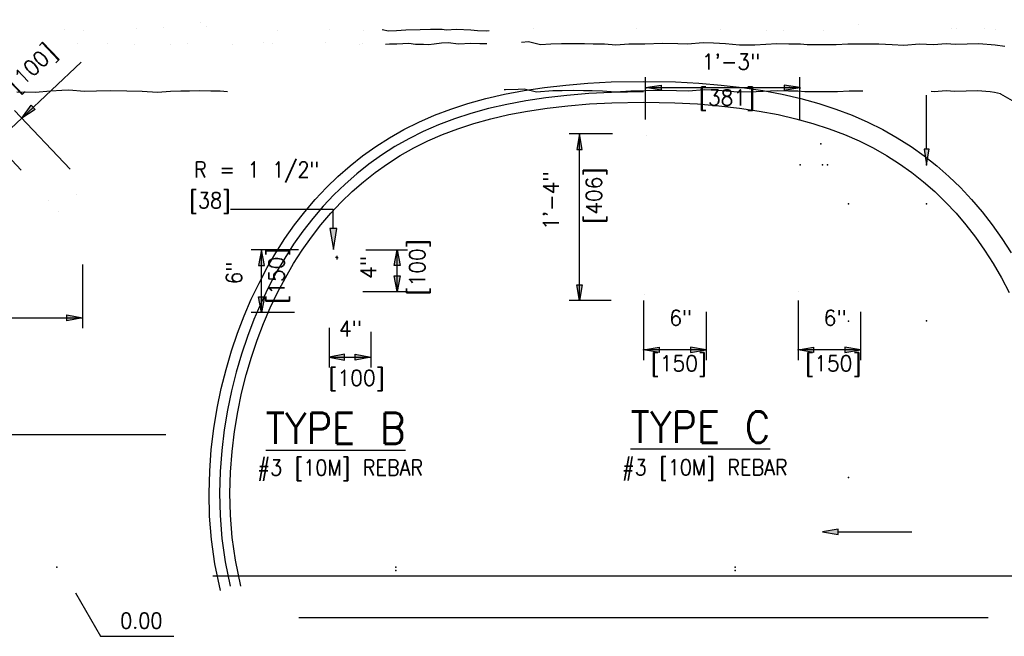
# Model space of a CAD drawing. Extents: x -23 to 2859, y -15 to 3983.
# Tile 45 of 50: x 238 to 317, y 162 to 211. Entities that reach past the tile are written whole.
import ezdxf
from ezdxf.enums import TextEntityAlignment as Align

# ---------------------------------------------------------------- set-up
doc = ezdxf.new("R2010")
doc.units = 0
doc.header["$LTSCALE"] = 25.4
doc.header["$MEASUREMENT"] = 0
doc.linetypes.add('HIDDEN2', pattern=[0.1875, 0.125, -0.0625])
for name, color, linetype in [('BDR-TEXT', 1, 'CONTINUOUS'), ('COL_NUM', 7, 'CONTINUOUS'), ('FORM', 1, 'CONTINUOUS'), ('LABELS', 7, 'CONTINUOUS'), ('POINTS', 1, 'CONTINUOUS'), ('RS_LABELS', 7, 'CONTINUOUS'), ('TRASH', 1, 'CONTINUOUS')]:
    doc.layers.add(name, color=color, linetype=linetype)
doc.styles.add('TXT_SHX', font='txt.shx')

# ---------------------------------------------------------------- blocks, each defined once
blk = doc.blocks.new('SO3_B0')
at = {"layer": 'POINTS', "linetype": 'CONTINUOUS'}
blk.add_hatch(color=7, dxfattribs=at).paths.add_polyline_path([(116.301, 26.288), (115.634, 26.279), (115.993, 24.284)])
at = {"layer": 'RS_LABELS', "linetype": 'CONTINUOUS'}
for points in [[(147.406, 40.052), (147.406, 39.552), (145.906, 39.802)], [(159.223, 40.052), (159.223, 39.552), (160.723, 39.802)], [(86.096, 36.88), (86.993, 38.116), (87.379, 37.707)], [(139.341, 33.877), (139.841, 33.877), (139.591, 35.377)], [(109.078, 24.241), (108.797, 22.741), (109.359, 22.741)], [(122.095, 24.241), (122.376, 22.741), (121.814, 22.741)], [(122.095, 20.241), (121.814, 21.741), (122.376, 21.741)], [(139.341, 20.877), (139.841, 20.877), (139.591, 19.377)], [(109.078, 18.241), (108.797, 19.741), (109.359, 19.741)], [(91.924, 17.708), (90.424, 17.427), (90.424, 17.989)], [(115.56, 13.94), (117.06, 13.658), (117.06, 14.221)], [(119.56, 13.94), (118.06, 13.658), (118.06, 14.221)], [(147.223, 14.89), (147.223, 14.39), (145.723, 14.64)], [(150.223, 14.89), (150.223, 14.39), (151.723, 14.64)], [(162.041, 14.89), (162.041, 14.39), (160.541, 14.64)], [(165.041, 14.89), (165.041, 14.39), (166.541, 14.64)]]:
    blk.add_hatch(color=7, dxfattribs=at).paths.add_polyline_path(points)
at = {"layer": 'COL_NUM', "color": 7, "linetype": 'CONTINUOUS', "const_width": 0.00035}
for points in [[(151.723, 19.377), (146.723, 19.377, -0.414214), (145.723, 20.377), (145.723, 34.627, -0.414214), (146.473, 35.377), (159.791, 35.377, -0.414214), (160.541, 34.627), (160.541, 20.377, 0.414214), (161.541, 19.377), (166.723, 19.377)], [(88.256, 28.593), (90.607, 30.818, -0.406139), (91.653, 30.803), (91.617, 30.861, -0.425689), (91.596, 29.78), (89.216, 27.579)], [(119.56, 18.418), (115.935, 18.418, -0.414214), (115.56, 18.793), (115.56, 23.491, -0.414214), (116.31, 24.241, -0.414214), (117.06, 23.491), (117.06, 20.241)]]:
    blk.add_lwpolyline(points, format="xyb", dxfattribs=at)
blk.add_lwpolyline([(64.174, 26.15), (64.174, 30.15, -0.414214), (65.174, 31.15), (90.924, 31.15, -0.414214), (91.924, 30.15), (91.924, 26.15, -0.414214), (90.924, 25.15), (65.174, 25.15, -0.414214)], format="xyb", close=True, dxfattribs=at)
at = {"layer": 'LABELS', "color": 253, "linetype": 'CONTINUOUS'}
for p, q in [((116.31, 23.67), (116.31, 23.491)), ((116.31, 23.491), (116.176, 23.491)), ((116.31, 23.491), (116.31, 23.312)), ((116.31, 23.491), (116.31, 23.312)), ((116.31, 23.491), (116.31, 23.312)), ((116.31, 23.491), (116.445, 23.491))]:
    blk.add_line(p, q, dxfattribs=at)
at = {"layer": 'POINTS', "color": 253, "linetype": 'CONTINUOUS'}
blk.add_line((106.114, 28.144), (115.944, 28.144), dxfattribs=at)
at = {"layer": 'POINTS', "color": 7, "linetype": 'CONTINUOUS'}
blk.add_line((115.968, 26.284), (115.944, 28.144), dxfattribs=at)
blk.add_lwpolyline([(116.301, 26.288), (115.634, 26.279), (115.993, 24.284)], close=True, dxfattribs=at)
at = {"layer": 'RS_LABELS', "color": 7, "linetype": 'CONTINUOUS'}
for p, q in [((86.096, 36.88), (91.774, 42.252)), ((145.906, 36.756), (145.906, 40.802)), ((160.723, 36.756), (160.723, 40.802)), ((145.906, 39.802), (160.723, 39.802)), ((84.491, 35.361), (86.096, 36.88)), ((90.735, 31.978), (85.409, 37.607)), ((86.048, 31.871), (82.883, 35.217)), ((142.76, 35.377), (138.591, 35.377)), ((139.591, 19.377), (139.591, 35.377)), ((112.64, 24.241), (108.078, 24.241)), ((109.078, 18.241), (109.078, 24.241)), ((119.092, 24.241), (123.095, 24.241)), ((122.095, 20.241), (122.095, 24.241)), ((91.924, 22.847), (91.924, 16.708)), ((118.796, 20.241), (123.095, 20.241)), ((142.61, 19.377), (138.591, 19.377)), ((145.723, 19.365), (145.723, 13.64)), ((160.541, 19.365), (160.541, 13.64)), ((112.265, 18.241), (108.078, 18.241)), ((151.723, 18.292), (151.723, 13.64)), ((166.541, 18.292), (166.541, 13.64)), ((64.174, 17.708), (91.924, 17.708)), ((115.56, 16.758), (115.56, 12.94)), ((119.56, 16.383), (119.56, 12.94)), ((151.723, 14.64), (145.723, 14.64)), ((166.541, 14.64), (160.541, 14.64)), ((115.56, 13.94), (119.56, 13.94))]:
    blk.add_line(p, q, dxfattribs=at)
for points in [[(147.406, 40.052), (147.406, 39.552), (145.906, 39.802)], [(159.223, 40.052), (159.223, 39.552), (160.723, 39.802)], [(86.096, 36.88), (86.993, 38.116), (87.379, 37.707)], [(139.341, 33.877), (139.841, 33.877), (139.591, 35.377)], [(109.078, 24.241), (108.797, 22.741), (109.359, 22.741)], [(122.095, 24.241), (122.376, 22.741), (121.814, 22.741)], [(122.095, 20.241), (121.814, 21.741), (122.376, 21.741)], [(139.341, 20.877), (139.841, 20.877), (139.591, 19.377)], [(109.078, 18.241), (108.797, 19.741), (109.359, 19.741)], [(91.924, 17.708), (90.424, 17.427), (90.424, 17.989)], [(115.56, 13.94), (117.06, 13.658), (117.06, 14.221)], [(119.56, 13.94), (118.06, 13.658), (118.06, 14.221)], [(147.223, 14.89), (147.223, 14.39), (145.723, 14.64)], [(150.223, 14.89), (150.223, 14.39), (151.723, 14.64)], [(162.041, 14.89), (162.041, 14.39), (160.541, 14.64)], [(165.041, 14.89), (165.041, 14.39), (166.541, 14.64)]]:
    blk.add_lwpolyline(points, close=True, dxfattribs=at)
at = {"layer": 'RS_LABELS', "color": 24, "linetype": 'CONTINUOUS'}
for p in [(145.906, 39.802), (145.906, 39.73), (159.723, 39.802), (160.723, 39.802), (160.723, 39.73), (86.096, 36.88), (139.591, 35.377), (109.078, 24.241), (91.924, 17.708), (145.723, 14.64), (160.541, 14.64), (119.56, 13.94)]:
    blk.add_point(p, dxfattribs=at)
at = {"layer": 'POINTS', "color": 1, "linetype": 'CONTINUOUS', "style": 'TXT_SHX', "width": 0.9}
for s, p in [('%%uTYPE B', (109.488, 5.614)), ('%%uTYPE C', (144.481, 5.733))]:
    blk.add_text(s, height=3, dxfattribs=at).set_placement(p)
at = {"layer": 'POINTS', "color": 3, "linetype": 'CONTINUOUS', "style": 'TXT_SHX', "width": 0.9}
for p in [(108.698, 2.593), (143.664, 2.616)]:
    blk.add_text('#3 [10M] REBAR', height=1.5, dxfattribs=at).set_placement(p)
at = {"layer": 'RS_LABELS', "color": 5, "linetype": 'CONTINUOUS', "style": 'TXT_SHX', "width": 0.95}
for s, rotation, p in [('4" [100]', 43.41603, (86.287, 39.979)), ('[406]', 90, (141.715, 29.442)), ('1\'-4"', 90, (137.591, 28.951)), ('[100]', 90, (124.769, 22.553)), ('[150]', 90, (111.277, 21.764)), ('6"', 90, (107.208, 22.013)), ('4"', 90, (120.095, 22.546))]:
    blk.add_text(s, height=1.5, rotation=rotation, dxfattribs=at).set_placement(p, align=Align.CENTER)
for s, p in [('1\'-3"', (154.118, 41.537)), ('[381]', (153.727, 38.095)), ('6"', (149.288, 16.965)), ('6"', (164.106, 16.965)), ('4"', (117.622, 15.94)), ('[150]', (149.112, 12.596)), ('[150]', (163.93, 12.596)), ('[100]', (118.2, 11.203))]:
    blk.add_text(s, height=1.5, dxfattribs=at).set_placement(p, align=Align.CENTER)
at = {"layer": 'RS_LABELS', "color": 5, "linetype": 'CONTINUOUS', "style": 'TXT_SHX', "width": 0.9}
for s, p in [('R = 1 1/2"', (114.619, 31.183)), ('[38]', (106.116, 28.231))]:
    blk.add_text(s, height=1.5, dxfattribs=at).set_placement(p, align=Align.RIGHT)
blk = doc.blocks.new('SO3_B1')
at = {"layer": 'POINTS', "linetype": 'CONTINUOUS'}
blk.add_hatch(color=7, dxfattribs=at).paths.add_polyline_path([(116.301, 26.288), (115.634, 26.279), (115.993, 24.284)])
at = {"layer": 'RS_LABELS', "linetype": 'CONTINUOUS'}
for points in [[(147.406, 40.052), (147.406, 39.552), (145.906, 39.802)], [(159.223, 40.052), (159.223, 39.552), (160.723, 39.802)], [(86.096, 36.88), (86.993, 38.116), (87.379, 37.707)], [(139.341, 33.877), (139.841, 33.877), (139.591, 35.377)], [(109.078, 24.241), (108.797, 22.741), (109.359, 22.741)], [(122.095, 24.241), (122.376, 22.741), (121.814, 22.741)], [(122.095, 20.241), (121.814, 21.741), (122.376, 21.741)], [(139.341, 20.877), (139.841, 20.877), (139.591, 19.377)], [(109.078, 18.241), (108.797, 19.741), (109.359, 19.741)], [(91.924, 17.708), (90.424, 17.427), (90.424, 17.989)], [(115.56, 13.94), (117.06, 13.658), (117.06, 14.221)], [(119.56, 13.94), (118.06, 13.658), (118.06, 14.221)], [(147.223, 14.89), (147.223, 14.39), (145.723, 14.64)], [(150.223, 14.89), (150.223, 14.39), (151.723, 14.64)], [(162.041, 14.89), (162.041, 14.39), (160.541, 14.64)], [(165.041, 14.89), (165.041, 14.39), (166.541, 14.64)]]:
    blk.add_hatch(color=7, dxfattribs=at).paths.add_polyline_path(points)
at = {"layer": 'COL_NUM', "color": 7, "linetype": 'CONTINUOUS', "const_width": 0.00035}
for points in [[(151.723, 19.377), (146.723, 19.377, -0.414214), (145.723, 20.377), (145.723, 34.627, -0.414214), (146.473, 35.377), (159.791, 35.377, -0.414214), (160.541, 34.627), (160.541, 20.377, 0.414214), (161.541, 19.377), (166.723, 19.377)], [(88.256, 28.593), (90.607, 30.818, -0.406139), (91.653, 30.803), (91.617, 30.861, -0.425689), (91.596, 29.78), (89.216, 27.579)], [(119.56, 18.418), (115.935, 18.418, -0.414214), (115.56, 18.793), (115.56, 23.491, -0.414214), (116.31, 24.241, -0.414214), (117.06, 23.491), (117.06, 20.241)]]:
    blk.add_lwpolyline(points, format="xyb", dxfattribs=at)
blk.add_lwpolyline([(64.174, 26.15), (64.174, 30.15, -0.414214), (65.174, 31.15), (90.924, 31.15, -0.414214), (91.924, 30.15), (91.924, 26.15, -0.414214), (90.924, 25.15), (65.174, 25.15, -0.414214)], format="xyb", close=True, dxfattribs=at)
at = {"layer": 'LABELS', "color": 253, "linetype": 'CONTINUOUS'}
for p, q in [((116.31, 23.67), (116.31, 23.491)), ((116.31, 23.491), (116.176, 23.491)), ((116.31, 23.491), (116.31, 23.312)), ((116.31, 23.491), (116.31, 23.312)), ((116.31, 23.491), (116.31, 23.312)), ((116.31, 23.491), (116.445, 23.491))]:
    blk.add_line(p, q, dxfattribs=at)
at = {"layer": 'POINTS', "color": 253, "linetype": 'CONTINUOUS'}
blk.add_line((106.114, 28.144), (115.944, 28.144), dxfattribs=at)
at = {"layer": 'POINTS', "color": 7, "linetype": 'CONTINUOUS'}
blk.add_line((115.968, 26.284), (115.944, 28.144), dxfattribs=at)
blk.add_lwpolyline([(116.301, 26.288), (115.634, 26.279), (115.993, 24.284)], close=True, dxfattribs=at)
at = {"layer": 'RS_LABELS', "color": 7, "linetype": 'CONTINUOUS'}
for p, q in [((86.096, 36.88), (91.774, 42.252)), ((145.906, 36.756), (145.906, 40.802)), ((160.723, 36.756), (160.723, 40.802)), ((145.906, 39.802), (160.723, 39.802)), ((84.491, 35.361), (86.096, 36.88)), ((90.735, 31.978), (85.409, 37.607)), ((86.048, 31.871), (82.883, 35.217)), ((142.76, 35.377), (138.591, 35.377)), ((139.591, 19.377), (139.591, 35.377)), ((112.64, 24.241), (108.078, 24.241)), ((109.078, 18.241), (109.078, 24.241)), ((119.092, 24.241), (123.095, 24.241)), ((122.095, 20.241), (122.095, 24.241)), ((91.924, 22.847), (91.924, 16.708)), ((118.796, 20.241), (123.095, 20.241)), ((142.61, 19.377), (138.591, 19.377)), ((145.723, 19.365), (145.723, 13.64)), ((160.541, 19.365), (160.541, 13.64)), ((112.265, 18.241), (108.078, 18.241)), ((151.723, 18.292), (151.723, 13.64)), ((166.541, 18.292), (166.541, 13.64)), ((64.174, 17.708), (91.924, 17.708)), ((115.56, 16.758), (115.56, 12.94)), ((119.56, 16.383), (119.56, 12.94)), ((151.723, 14.64), (145.723, 14.64)), ((166.541, 14.64), (160.541, 14.64)), ((115.56, 13.94), (119.56, 13.94))]:
    blk.add_line(p, q, dxfattribs=at)
for points in [[(147.406, 40.052), (147.406, 39.552), (145.906, 39.802)], [(159.223, 40.052), (159.223, 39.552), (160.723, 39.802)], [(86.096, 36.88), (86.993, 38.116), (87.379, 37.707)], [(139.341, 33.877), (139.841, 33.877), (139.591, 35.377)], [(109.078, 24.241), (108.797, 22.741), (109.359, 22.741)], [(122.095, 24.241), (122.376, 22.741), (121.814, 22.741)], [(122.095, 20.241), (121.814, 21.741), (122.376, 21.741)], [(139.341, 20.877), (139.841, 20.877), (139.591, 19.377)], [(109.078, 18.241), (108.797, 19.741), (109.359, 19.741)], [(91.924, 17.708), (90.424, 17.427), (90.424, 17.989)], [(115.56, 13.94), (117.06, 13.658), (117.06, 14.221)], [(119.56, 13.94), (118.06, 13.658), (118.06, 14.221)], [(147.223, 14.89), (147.223, 14.39), (145.723, 14.64)], [(150.223, 14.89), (150.223, 14.39), (151.723, 14.64)], [(162.041, 14.89), (162.041, 14.39), (160.541, 14.64)], [(165.041, 14.89), (165.041, 14.39), (166.541, 14.64)]]:
    blk.add_lwpolyline(points, close=True, dxfattribs=at)
at = {"layer": 'RS_LABELS', "color": 24, "linetype": 'CONTINUOUS'}
for p in [(145.906, 39.802), (145.906, 39.73), (159.723, 39.802), (160.723, 39.802), (160.723, 39.73), (86.096, 36.88), (139.591, 35.377), (109.078, 24.241), (91.924, 17.708), (145.723, 14.64), (160.541, 14.64), (119.56, 13.94)]:
    blk.add_point(p, dxfattribs=at)
at = {"layer": 'POINTS', "color": 1, "linetype": 'CONTINUOUS', "style": 'TXT_SHX', "width": 0.9}
for s, p in [('%%uTYPE B', (109.488, 5.614)), ('%%uTYPE C', (144.481, 5.733))]:
    blk.add_text(s, height=3, dxfattribs=at).set_placement(p)
at = {"layer": 'POINTS', "color": 3, "linetype": 'CONTINUOUS', "style": 'TXT_SHX', "width": 0.9}
for p in [(108.698, 2.593), (143.664, 2.616)]:
    blk.add_text('#3 [10M] REBAR', height=1.5, dxfattribs=at).set_placement(p)
at = {"layer": 'RS_LABELS', "color": 5, "linetype": 'CONTINUOUS', "style": 'TXT_SHX', "width": 0.95}
for s, rotation, p in [('4" [100]', 43.41603, (86.287, 39.979)), ('[406]', 90, (141.715, 29.442)), ('1\'-4"', 90, (137.591, 28.951)), ('[100]', 90, (124.769, 22.553)), ('[150]', 90, (111.277, 21.764)), ('6"', 90, (107.208, 22.013)), ('4"', 90, (120.095, 22.546))]:
    blk.add_text(s, height=1.5, rotation=rotation, dxfattribs=at).set_placement(p, align=Align.CENTER)
for s, p in [('1\'-3"', (154.118, 41.537)), ('[381]', (153.727, 38.095)), ('6"', (149.288, 16.965)), ('6"', (164.106, 16.965)), ('4"', (117.622, 15.94)), ('[150]', (149.112, 12.596)), ('[150]', (163.93, 12.596)), ('[100]', (118.2, 11.203))]:
    blk.add_text(s, height=1.5, dxfattribs=at).set_placement(p, align=Align.CENTER)
at = {"layer": 'RS_LABELS', "color": 5, "linetype": 'CONTINUOUS', "style": 'TXT_SHX', "width": 0.9}
for s, p in [('R = 1 1/2"', (114.619, 31.183)), ('[38]', (106.116, 28.231))]:
    blk.add_text(s, height=1.5, dxfattribs=at).set_placement(p, align=Align.RIGHT)

msp = doc.modelspace()

# ---------------------------------------------------------------- hatches: boundary and pattern name
at = {"layer": 'BDR-TEXT', "linetype": 'CONTINUOUS'}
for points in [[(310.58, 200.528), (310.164, 200.528), (310.372, 199.278)], [(303.296, 169.725), (303.296, 170.141), (302.046, 169.933)]]:
    msp.add_hatch(color=7, dxfattribs=at).paths.add_polyline_path(points)

# ---------------------------------------------------------------- linework, layer by layer
at = {"layer": 'BDR-TEXT', "color": 7, "linetype": 'CONTINUOUS'}
for p, q in [((310.372, 200.528), (310.372, 204.841)), ((236.793, 177.699), (249.566, 177.699)), ((303.296, 169.933), (309.199, 169.933))]:
    msp.add_line(p, q, dxfattribs=at)
for points in [[(310.58, 200.528), (310.164, 200.528), (310.372, 199.278)], [(303.296, 169.725), (303.296, 170.141), (302.046, 169.933)]]:
    msp.add_lwpolyline(points, close=True, dxfattribs=at)
at = {"layer": 'FORM', "color": 1, "linetype": 'CONTINUOUS'}
msp.add_lwpolyline([(253.936, 165.243), (253.487, 167.371), (253.214, 169.303), (253.066, 171.183), (253.022, 173.011), (253.071, 174.787), (253.201, 176.513), (253.404, 178.188), (253.672, 179.813), (254, 181.389), (254.383, 182.916), (254.817, 184.393), (255.3, 185.822), (255.827, 187.203), (256.398, 188.535), (257.011, 189.818), (257.664, 191.054), (258.356, 192.241), (259.087, 193.38), (259.856, 194.47), (260.664, 195.512), (261.51, 196.506), (262.395, 197.451), (263.321, 198.347), (264.287, 199.194), (265.296, 199.991), (266.349, 200.739), (267.447, 201.437), (268.594, 202.084), (269.79, 202.682), (271.041, 203.229), (272.347, 203.725), (273.713, 204.171), (275.142, 204.566), (276.637, 204.911), (278.2, 205.206), (279.833, 205.452), (281.534, 205.648), (283.305, 205.795), (285.161, 205.892), (287.736, 205.941), (290.311, 205.892), (292.167, 205.795), (293.937, 205.648), (295.639, 205.452), (297.271, 205.206), (298.834, 204.911), (300.329, 204.566), (301.758, 204.171), (303.124, 203.725), (304.431, 203.229), (305.681, 202.682), (306.878, 202.084), (308.025, 201.437), (309.123, 200.739), (310.176, 199.991), (311.184, 199.194), (312.151, 198.347), (313.076, 197.451), (313.962, 196.506), (314.808, 195.512), (315.616, 194.47), (316.385, 193.38), (317.116, 192.241)], dxfattribs=at)
at = {"layer": 'FORM', "color": 7, "linetype": 'CONTINUOUS'}
msp.add_lwpolyline([(287.736, 205.109), (285.191, 205.061), (283.361, 204.964), (281.616, 204.82), (279.942, 204.627), (278.34, 204.386), (276.808, 204.097), (275.347, 203.759), (273.954, 203.374), (272.624, 202.94), (271.355, 202.458), (270.143, 201.928), (268.984, 201.35), (267.875, 200.723), (266.813, 200.048), (265.795, 199.325), (264.82, 198.554), (263.885, 197.735), (262.989, 196.867), (262.131, 195.951), (261.31, 194.987), (260.525, 193.975), (259.777, 192.915), (259.066, 191.806), (258.391, 190.65), (257.755, 189.445), (257.156, 188.192), (256.599, 186.89), (256.083, 185.541), (255.611, 184.143), (255.186, 182.697), (254.811, 181.203), (254.49, 179.661), (254.228, 178.07), (254.029, 176.431), (253.902, 174.744), (253.855, 173.009), (253.897, 171.226), (254.042, 169.394), (254.307, 167.515), (254.714, 165.587)], dxfattribs=at)
at = {"layer": 'FORM', "color": 1, "linetype": 'HIDDEN2'}
msp.add_lwpolyline([(255.564, 165.587), (255.127, 167.659), (254.869, 169.485), (254.728, 171.269), (254.687, 173.008), (254.733, 174.702), (254.858, 176.35), (255.051, 177.952), (255.308, 179.508), (255.622, 181.017), (255.989, 182.478), (256.405, 183.892), (256.866, 185.259), (257.37, 186.578), (257.915, 187.848), (258.498, 189.071), (259.119, 190.246), (259.776, 191.372), (260.468, 192.45), (261.194, 193.48), (261.955, 194.463), (262.751, 195.397), (263.582, 196.283), (264.449, 197.123), (265.352, 197.914), (266.295, 198.659), (267.277, 199.357), (268.303, 200.009), (269.375, 200.615), (270.496, 201.174), (271.67, 201.688), (272.901, 202.155), (274.194, 202.577), (275.552, 202.953), (276.979, 203.282), (278.479, 203.566), (280.052, 203.802), (281.698, 203.992), (283.417, 204.134), (285.22, 204.229), (287.736, 204.277), (290.251, 204.229), (292.054, 204.134), (293.773, 203.992), (295.42, 203.802), (296.993, 203.566), (298.493, 203.282), (299.92, 202.953), (301.278, 202.577), (302.571, 202.155), (303.802, 201.688), (304.976, 201.174), (306.097, 200.615), (307.169, 200.009), (308.194, 199.357), (309.177, 198.659), (310.119, 197.914), (311.023, 197.123), (311.89, 196.283), (312.72, 195.397), (313.516, 194.463), (314.277, 193.48), (315.004, 192.45), (315.696, 191.372), (316.353, 190.246), (316.974, 189.071)], dxfattribs=at)
at = {"layer": 'FORM', "color": 24, "linetype": 'CONTINUOUS'}
for p in [(301.903, 200.945), (300.258, 199.278), (300.258, 199.278), (302.046, 199.278), (302.459, 199.278), (310.372, 199.278), (304.125, 196.153), (304.125, 196.153), (310.372, 196.153), (304.125, 186.778), (310.372, 186.798), (304.125, 174.278), (240.854, 167.103), (267.959, 167.103), (267.959, 167.103), (295.065, 167.103), (267.959, 166.83), (295.065, 166.83)]:
    msp.add_point(p, dxfattribs=at)
at = {"layer": 'POINTS', "color": 2, "linetype": 'CONTINUOUS'}
for p, q in [((253.331, 166.419), (322.141, 166.419)), ((260.195, 163.091), (315.277, 163.091))]:
    msp.add_line(p, q, dxfattribs=at)
at = {"layer": 'POINTS', "color": 3, "linetype": 'CONTINUOUS', "const_width": 0.00025}
for points in [[(237.517, 210.044), (238.071, 210.022), (238.73, 210.059), (239.419, 210.059), (240.138, 210.044), (241.119, 210.089), (242.13, 209.999), (242.79, 210.014), (243.703, 210.096), (244.527, 210.089), (245.186, 210.096), (245.823, 210.126), (246.549, 210.186), (247.261, 210.194), (247.762, 210.284), (248.212, 210.224), (248.788, 210.314), (249.245, 210.216), (249.814, 210.239), (250.399, 210.231), (250.983, 210.194), (251.402, 210.239), (251.896, 210.291), (252.398, 210.329), (252.368, 210.336), (251.926, 210.868), (252.286, 210.388), (252.361, 210.74), (252.436, 210.336), (252.63, 210.493), (252.443, 210.396), (252.436, 210.403), (253.042, 210.239), (253.791, 210.156), (254.742, 210.164), (254.802, 210.111), (255.693, 210.231), (256.704, 210.036), (257.97, 210.051), (259.176, 209.954), (259.932, 209.969), (260.449, 210.022), (261.587, 210.081), (262.434, 210.022), (262.756, 210.089), (263.669, 210.074), (264.508, 210.066), (265.639, 210.022), (266.388, 209.977), (267.04, 209.962), (267.549, 210.066)], [(316.603, 210.104), (315.974, 210.111), (315.135, 210.134), (314.341, 210.171), (313.81, 210.119), (313.36, 210.156), (312.949, 210.179), (312.424, 210.141), (311.623, 210.134), (311.159, 210.179), (310.799, 210.216), (310.32, 210.284), (309.855, 210.269), (309.309, 210.246), (308.582, 210.261), (308.021, 210.314), (307.459, 210.284), (306.815, 210.276), (306.403, 210.209), (305.871, 210.179), (305.534, 210.149), (305.527, 210.164), (305.714, 210.591), (305.347, 210.156), (305.175, 210.748), (305.182, 210.269), (304.8, 210.553), (305.04, 210.209), (304.8, 210.231), (304.224, 210.149), (303.894, 210.044), (303.272, 210.051), (302.913, 210.029), (302.336, 210.036), (301.76, 210.029), (300.164, 209.902), (299.086, 209.977), (298.292, 209.999), (297.438, 209.977), (296.877, 210.044), (296.322, 210.022), (295.663, 210.059), (294.974, 210.059), (294.255, 210.044), (293.274, 210.089), (292.263, 209.999), (291.604, 210.014), (290.691, 210.096), (289.867, 210.089), (289.208, 210.096), (288.571, 210.126), (287.845, 210.186), (287.133, 210.194), (286.631, 210.284), (286.182, 210.224), (285.605, 210.314), (285.149, 210.216), (284.579, 210.239), (283.995, 210.231), (283.411, 210.194), (282.992, 210.239), (282.497, 210.291), (281.996, 210.329), (282.026, 210.336), (282.467, 210.868), (282.108, 210.388), (282.033, 210.74), (281.958, 210.336), (281.763, 210.493), (281.951, 210.396), (281.958, 210.403), (281.351, 210.239), (280.603, 210.156), (279.651, 210.164), (279.592, 210.111), (278.7, 210.231), (278.247, 210.144)], [(237.757, 208.846), (238.978, 208.838), (240.108, 208.928), (241.045, 208.988), (241.891, 209.025), (243.149, 208.913), (243.898, 208.943), (245.141, 208.973), (246.549, 208.921), (247.815, 208.906), (248.863, 208.838), (249.769, 208.913), (250.683, 208.921), (251.38, 208.943), (252.241, 208.951), (253.215, 208.936), (254.068, 208.921), (254.892, 208.861), (255.851, 209.093), (256.817, 209.033), (257.835, 209.01), (258.936, 208.943), (259.723, 208.951), (260.464, 208.958), (261.43, 208.921), (262.269, 209.025), (262.808, 208.988), (263.37, 208.921), (263.849, 208.861), (264.239, 208.898), (264.868, 208.898), (265.407, 208.958), (266.373, 208.913), (266.95, 208.913), (267.279, 208.876)]]:
    msp.add_lwpolyline(points, dxfattribs=at)
at = {"layer": 'POINTS', "color": 3, "linetype": 'CONTINUOUS'}
for points in [[(275.405, 209.969), (275.218, 209.954), (274.461, 209.969), (273.945, 210.022), (272.806, 210.081), (271.96, 210.022), (271.638, 210.089), (270.724, 210.074), (269.886, 210.066), (268.755, 210.022), (268.006, 209.977), (267.354, 209.962), (266.845, 210.066)], [(275.216, 208.945), (274.671, 208.951), (273.93, 208.958), (272.964, 208.921), (272.125, 209.025), (271.586, 208.988), (271.024, 208.921), (270.545, 208.861), (270.155, 208.898), (269.526, 208.898), (268.987, 208.958), (268.021, 208.913), (267.444, 208.913), (267.115, 208.876)], [(316.633, 208.718), (315.847, 208.831), (314.536, 208.928), (312.686, 208.891), (311.922, 208.936), (310.919, 208.868), (309.803, 208.906), (308.545, 208.808), (307.616, 208.868), (306.56, 208.906), (305.444, 208.913), (304.074, 208.906), (303.153, 208.861), (302.771, 208.861), (302.022, 208.861), (300.823, 208.853), (300.277, 208.913), (299.356, 208.913), (298.389, 208.928), (296.637, 208.846), (295.416, 208.838), (294.285, 208.928), (293.349, 208.988), (292.503, 209.025), (291.245, 208.913), (290.496, 208.943), (289.253, 208.973), (287.845, 208.921), (286.579, 208.906), (285.53, 208.838), (284.624, 208.913), (283.711, 208.921), (283.014, 208.943), (282.153, 208.951), (281.179, 208.936), (280.325, 208.921), (279.502, 208.861), (278.543, 209.093), (278.003, 209.059)], [(237.657, 205.096), (239.115, 205.087), (240.377, 205.188), (241.247, 205.243), (241.807, 205.268), (243.057, 205.156), (244.018, 205.195), (245.117, 205.221), (246.457, 205.171), (247.672, 205.157), (248.898, 205.078), (249.94, 205.164), (250.759, 205.171), (251.456, 205.194), (252.228, 205.2), (253.153, 205.186), (253.899, 205.173), (254.488, 205.13)], [(305.274, 205.162), (304.175, 205.156), (303.244, 205.111), (302.033, 205.111), (300.63, 205.102), (300.072, 205.163), (299.327, 205.163), (298.449, 205.177), (296.737, 205.096), (295.279, 205.087), (294.017, 205.188), (293.147, 205.243), (292.587, 205.268), (291.337, 205.156), (290.376, 205.195), (289.277, 205.221), (287.937, 205.171), (286.722, 205.157), (285.496, 205.078), (284.454, 205.164), (283.635, 205.171), (282.937, 205.194), (282.165, 205.2), (281.241, 205.186), (280.495, 205.173), (279.189, 205.078), (278.21, 205.315), (277.734, 205.285), (276.714, 205.263), (276.604, 205.256)], [(317.407, 204.271), (316.303, 204.923), (316.276, 204.941), (315.807, 205.045), (315.801, 205.049), (315.442, 205.1), (314.435, 205.175), (312.614, 205.138), (311.938, 205.178), (310.982, 205.114), (310.735, 205.122)]]:
    msp.add_lwpolyline(points, dxfattribs=at)
at = {"layer": 'TRASH', "color": 3, "linetype": 'CONTINUOUS'}
for p, q in [((242.353, 165.038), (244.353, 161.574)), ((242.353, 165.038), (244.353, 161.574)), ((244.353, 161.574), (250.193, 161.574)), ((244.353, 161.574), (250.193, 161.574))]:
    msp.add_line(p, q, dxfattribs=at)

# ---------------------------------------------------------------- block references
at = {"layer": 'FORM', "linetype": 'CONTINUOUS', "xscale": 0.8333299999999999, "yscale": 0.8333299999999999, "zscale": 0.8333299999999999}
for name in ['SO3_B0', 'SO3_B1']:
    msp.add_blockref(name, (166.307, 172.273), dxfattribs=at)

# ---------------------------------------------------------------- texts
at = {"layer": 'TRASH', "color": 3, "linetype": 'CONTINUOUS', "style": 'TXT_SHX', "width": 0.9}
msp.add_text(' 0.00', height=1.25, dxfattribs=at).set_placement((244.916, 162.199))
msp.add_text(' 0.00', height=1.25, dxfattribs=at).set_placement((244.916, 162.199))

doc.saveas('drawing.dxf')
